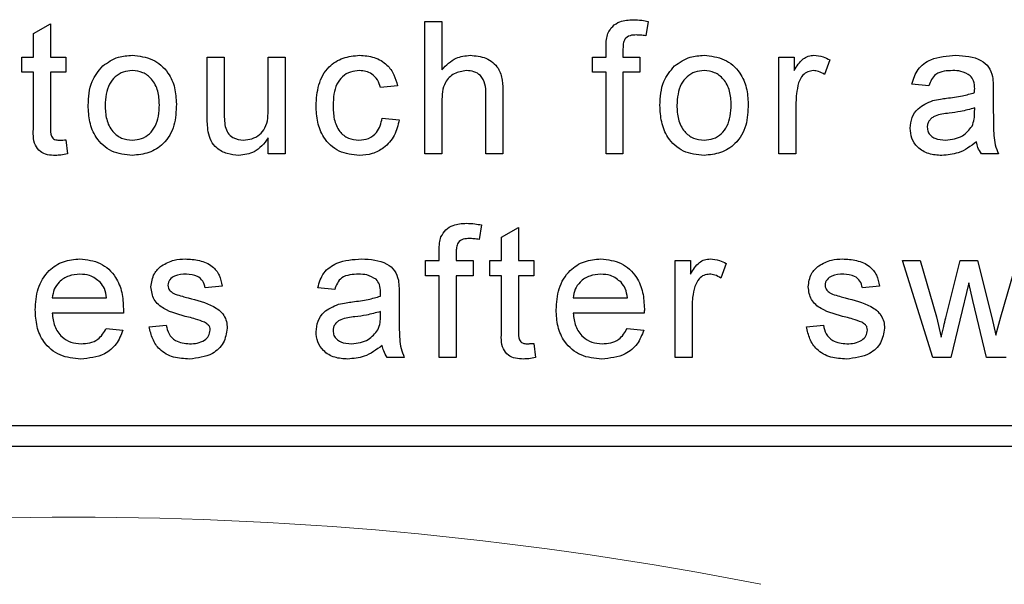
# Paper-space layout 'Blatt3' of a CAD drawing. Header units: millimetres. Extents: x 5 to 418, y 2 to 292.
# Tile 27 of 83: x 122.48 to 124.84, y 164.62 to 165.97. Entities that reach past the tile are written whole.
import ezdxf

# ---------------------------------------------------------------- set-up
doc = ezdxf.new("R2010")
doc.units = ezdxf.units.MM

psp = doc.layouts.new('Blatt3')

# ---------------------------------------------------------------- linework, layer by layer
at = {"color": 7, "linetype": 'Continuous', "lineweight": 25}
for p, q in [((122.517, 165.9395), (122.5576, 165.9626)), ((122.5576, 165.9626), (122.5576, 165.8832)), ((123.4541, 165.6518), (123.4541, 165.9685)), ((123.4541, 165.9685), (123.4947, 165.9685)), ((123.4947, 165.9685), (123.4947, 165.8528)), ((123.9888, 165.9685), (123.983, 165.934)), ((122.517, 165.8832), (122.517, 165.9395)), ((123.8876, 165.8832), (123.8876, 165.9068)), ((123.9282, 165.9028), (123.9282, 165.8832)), ((122.4886, 165.8467), (122.4886, 165.8832)), ((122.4886, 165.8832), (122.517, 165.8832)), ((122.5576, 165.8832), (122.5942, 165.8832)), ((122.5942, 165.8832), (122.5942, 165.8467)), ((122.9328, 165.7406), (122.9328, 165.8832)), ((122.9328, 165.8832), (122.9734, 165.8832)), ((122.9734, 165.8832), (122.9734, 165.7574)), ((123.0789, 165.7617), (123.0789, 165.8832)), ((123.0789, 165.8832), (123.1195, 165.8832)), ((123.1195, 165.8832), (123.1195, 165.6518)), ((123.8551, 165.8467), (123.8551, 165.8832)), ((123.8551, 165.8832), (123.8876, 165.8832)), ((123.9282, 165.8832), (123.9688, 165.8832)), ((123.9688, 165.8832), (123.9688, 165.8467)), ((124.3017, 165.8832), (124.3383, 165.8832)), ((124.3017, 165.6518), (124.3017, 165.8832)), ((124.3383, 165.8832), (124.3383, 165.8509)), ((124.4235, 165.8764), (124.4109, 165.8412)), ((122.517, 165.8467), (122.4886, 165.8467)), ((122.517, 165.7168), (122.517, 165.8467)), ((122.5576, 165.8467), (122.5576, 165.7154)), ((122.5942, 165.8467), (122.5576, 165.8467)), ((123.8876, 165.8467), (123.8551, 165.8467)), ((123.8876, 165.6518), (123.8876, 165.8467)), ((123.9282, 165.8467), (123.9282, 165.6518)), ((123.9688, 165.8467), (123.9282, 165.8467)), ((123.3883, 165.8142), (123.3477, 165.8101)), ((123.6002, 165.6518), (123.6002, 165.7956)), ((123.6408, 165.7977), (123.6408, 165.6518)), ((124.6606, 165.8142), (124.62, 165.8183)), ((124.8149, 165.8018), (124.8149, 165.7523)), ((123.4947, 165.7759), (123.4947, 165.6518)), ((124.3423, 165.7747), (124.3423, 165.6518)), ((124.7701, 165.7496), (124.7703, 165.7614)), ((123.3517, 165.7371), (123.3923, 165.733)), ((122.5942, 165.6853), (122.5982, 165.6512)), ((123.0789, 165.6518), (123.0789, 165.6896)), ((123.1195, 165.6518), (123.0789, 165.6518)), ((123.4947, 165.6518), (123.4541, 165.6518)), ((123.6408, 165.6518), (123.6002, 165.6518)), ((123.9282, 165.6518), (123.8876, 165.6518)), ((124.3423, 165.6518), (124.3017, 165.6518)), ((124.8271, 165.6518), (124.7865, 165.6518)), ((123.5893, 165.4814), (123.5835, 165.4468)), ((123.6376, 165.4524), (123.6782, 165.4755)), ((123.6782, 165.4755), (123.6782, 165.396)), ((123.6376, 165.396), (123.6376, 165.4524)), ((123.4881, 165.396), (123.4881, 165.4196)), ((123.4556, 165.396), (123.4881, 165.396)), ((123.4556, 165.3595), (123.4556, 165.396)), ((123.5287, 165.4156), (123.5287, 165.396)), ((123.5287, 165.396), (123.5693, 165.396)), ((123.5693, 165.396), (123.5693, 165.3595)), ((123.6091, 165.3595), (123.6091, 165.396)), ((123.6091, 165.396), (123.6376, 165.396)), ((123.6782, 165.396), (123.7147, 165.396)), ((123.7147, 165.396), (123.7147, 165.3595)), ((124.0533, 165.1646), (124.0533, 165.396)), ((124.0533, 165.396), (124.0898, 165.396)), ((124.0898, 165.396), (124.0898, 165.3637)), ((124.67, 165.1646), (124.5977, 165.396)), ((124.5977, 165.396), (124.64, 165.396)), ((124.64, 165.396), (124.6787, 165.2612)), ((124.701, 165.2591), (124.7353, 165.396)), ((124.7353, 165.396), (124.7773, 165.396)), ((124.7773, 165.396), (124.8114, 165.2599)), ((124.8331, 165.2615), (124.872, 165.396)), ((124.1751, 165.3892), (124.1624, 165.354)), ((123.4881, 165.3595), (123.4556, 165.3595)), ((123.4881, 165.1646), (123.4881, 165.3595)), ((123.5287, 165.3595), (123.5287, 165.1646)), ((123.5693, 165.3595), (123.5287, 165.3595)), ((123.6376, 165.3595), (123.6091, 165.3595)), ((123.6376, 165.2296), (123.6376, 165.3595)), ((123.7147, 165.3595), (123.6782, 165.3595)), ((123.6782, 165.3595), (123.6782, 165.2282)), ((122.9685, 165.3351), (122.9279, 165.3311)), ((123.2381, 165.327), (123.1975, 165.3311)), ((124.5421, 165.3351), (124.5015, 165.3311)), ((124.756, 165.3426), (124.7134, 165.1646)), ((124.7656, 165.3008), (124.756, 165.3426)), ((122.5617, 165.3067), (122.6916, 165.3067)), ((123.3923, 165.3146), (123.3923, 165.2651)), ((123.8089, 165.3067), (123.9388, 165.3067)), ((124.7986, 165.1646), (124.7656, 165.3008)), ((124.0939, 165.2876), (124.0939, 165.1646)), ((122.732, 165.2702), (122.5617, 165.2702)), ((123.3475, 165.2624), (123.3477, 165.2742)), ((123.9792, 165.2702), (123.8089, 165.2702)), ((124.6787, 165.2612), (124.6903, 165.2128)), ((124.8114, 165.2599), (124.821, 165.2176)), ((124.821, 165.2176), (124.8331, 165.2615)), ((122.6912, 165.2336), (122.7309, 165.2296)), ((122.7939, 165.2377), (122.8345, 165.2418)), ((123.9384, 165.2336), (123.9781, 165.2296)), ((124.3675, 165.2377), (124.4081, 165.2418)), ((123.7147, 165.1981), (123.7188, 165.1641)), ((123.4045, 165.1646), (123.3639, 165.1646)), ((123.5287, 165.1646), (123.4881, 165.1646)), ((124.0939, 165.1646), (124.0533, 165.1646)), ((124.7134, 165.1646), (124.67, 165.1646)), ((124.8458, 165.1646), (124.7986, 165.1646)), ((120.5797, 165.0018), (126.7797, 165.0018)), ((118.4464, 164.9518), (126.7797, 164.9518))]:
    psp.add_line(p, q, dxfattribs=at)
at = {"color": 7, "linetype": 'Continuous', "lineweight": 18}
psp.add_arc((122.6131, 156.2851), 8.4971, 78.83718, 101.16282, dxfattribs=at)
at = {"color": 7, "linetype": 'Continuous', "lineweight": 25}
for points, knots in [([(123.8919, 165.9399), (123.8954, 165.9458), (123.9023, 165.9578), (123.9242, 165.9709), (123.942, 165.9719), (123.9528, 165.9725)], [0, 0, 0, 0, 0.279458, 0.559661, 1, 1, 1, 1]), ([(123.9528, 165.9725), (123.9596, 165.9723), (123.9717, 165.9718), (123.9836, 165.9695), (123.9888, 165.9685)], [0, 0, 0, 0, 0.559945, 1, 1, 1, 1]), ([(123.8876, 165.9068), (123.8876, 165.913), (123.8877, 165.9243), (123.8906, 165.9351), (123.8919, 165.9399)], [0, 0, 0, 0, 0.56037, 1, 1, 1, 1]), ([(123.9603, 165.936), (123.9552, 165.9359), (123.9452, 165.9356), (123.932, 165.9277), (123.9286, 165.9146), (123.9283, 165.9068), (123.9282, 165.9028)], [0, 0, 0, 0, 0.281469, 0.5577195, 0.7785164, 1, 1, 1, 1]), ([(123.983, 165.934), (123.9788, 165.9346), (123.9713, 165.9357), (123.9637, 165.9359), (123.9603, 165.936)], [0, 0, 0, 0, 0.559924, 1, 1, 1, 1]), ([(122.6826, 165.8618), (122.6946, 165.8702), (122.7161, 165.8851), (122.742, 165.8866), (122.7535, 165.8873)], [0, 0, 0, 0, 0.559033, 1, 1, 1, 1]), ([(122.7535, 165.8873), (122.7701, 165.8855), (122.8033, 165.8818), (122.8395, 165.8493), (122.8568, 165.8098), (122.8582, 165.7838), (122.8589, 165.7707)], [0, 0, 0, 0, 0.279556, 0.5586, 0.778991, 1, 1, 1, 1]), ([(123.1934, 165.7666), (123.1944, 165.7834), (123.1965, 165.817), (123.2194, 165.8602), (123.2577, 165.8834), (123.2841, 165.886), (123.2973, 165.8873)], [0, 0, 0, 0, 0.280838, 0.55968, 0.779579, 1, 1, 1, 1]), ([(123.2973, 165.8873), (123.3093, 165.8865), (123.3333, 165.8848), (123.3629, 165.867), (123.3813, 165.8416), (123.386, 165.8234), (123.3883, 165.8142)], [0, 0, 0, 0, 0.280267, 0.559439, 0.779535, 1, 1, 1, 1]), ([(123.4947, 165.8528), (123.5052, 165.8638), (123.524, 165.8833), (123.5507, 165.8861), (123.5625, 165.8873)], [0, 0, 0, 0, 0.559341, 1, 1, 1, 1]), ([(123.5625, 165.8873), (123.5754, 165.8862), (123.6009, 165.884), (123.631, 165.8602), (123.6401, 165.8277), (123.6406, 165.8077), (123.6408, 165.7977)], [0, 0, 0, 0, 0.2803178, 0.5583395, 0.7785536, 1, 1, 1, 1]), ([(124.0516, 165.8618), (124.0636, 165.8702), (124.0851, 165.8851), (124.111, 165.8866), (124.1224, 165.8873)], [0, 0, 0, 0, 0.559033, 1, 1, 1, 1]), ([(124.1224, 165.8873), (124.1391, 165.8855), (124.1723, 165.8818), (124.2085, 165.8493), (124.2258, 165.8098), (124.2272, 165.7838), (124.2279, 165.7707)], [0, 0, 0, 0, 0.279556, 0.5586, 0.778991, 1, 1, 1, 1]), ([(124.3383, 165.8509), (124.3444, 165.8612), (124.3528, 165.8756), (124.3717, 165.886), (124.3809, 165.8869), (124.3855, 165.8873)], [0, 0, 0, 0, 0.559599, 0.779772, 1, 1, 1, 1]), ([(124.3855, 165.8873), (124.393, 165.8866), (124.4064, 165.8853), (124.4183, 165.8791), (124.4235, 165.8764)], [0, 0, 0, 0, 0.559546, 1, 1, 1, 1]), ([(124.62, 165.8183), (124.6238, 165.8309), (124.6312, 165.856), (124.6712, 165.884), (124.7045, 165.886), (124.7249, 165.8873)], [0, 0, 0, 0, 0.28043, 0.559303, 1, 1, 1, 1]), ([(124.7249, 165.8873), (124.7461, 165.8861), (124.7755, 165.8846), (124.8059, 165.8603), (124.8106, 165.8445), (124.8129, 165.8365)], [0, 0, 0, 0, 0.559253, 0.779195, 1, 1, 1, 1]), ([(122.6478, 165.7675), (122.6487, 165.7874), (122.6503, 165.8228), (122.6727, 165.8499), (122.6826, 165.8618)], [0, 0, 0, 0, 0.560963, 1, 1, 1, 1]), ([(122.7535, 165.8507), (122.746, 165.8501), (122.7311, 165.8488), (122.7117, 165.8368), (122.6912, 165.811), (122.6895, 165.7855), (122.6884, 165.7676)], [0, 0, 0, 0, 0.187137, 0.374025, 0.561097, 1, 1, 1, 1]), ([(122.8183, 165.7688), (122.8178, 165.7799), (122.8168, 165.8019), (122.8025, 165.8299), (122.7794, 165.8479), (122.7621, 165.8498), (122.7535, 165.8507)], [0, 0, 0, 0, 0.281064, 0.560316, 0.780174, 1, 1, 1, 1]), ([(123.2975, 165.8507), (123.2901, 165.8501), (123.2753, 165.8489), (123.2559, 165.8371), (123.2361, 165.8109), (123.2349, 165.7855), (123.234, 165.7677)], [0, 0, 0, 0, 0.187089, 0.37388, 0.56073, 1, 1, 1, 1]), ([(123.3477, 165.8101), (123.3457, 165.8164), (123.3416, 165.829), (123.3285, 165.8424), (123.313, 165.8498), (123.3027, 165.8504), (123.2975, 165.8507)], [0, 0, 0, 0, 0.280213, 0.559476, 0.779649, 1, 1, 1, 1]), ([(123.5534, 165.8507), (123.5433, 165.8493), (123.5232, 165.8464), (123.4958, 165.8189), (123.4951, 165.7923), (123.4947, 165.7759)], [0, 0, 0, 0, 0.280205, 0.55932, 1, 1, 1, 1]), ([(123.6002, 165.7956), (123.5999, 165.8033), (123.5993, 165.8187), (123.5895, 165.839), (123.5716, 165.8495), (123.5595, 165.8503), (123.5534, 165.8507)], [0, 0, 0, 0, 0.281222, 0.559777, 0.779378, 1, 1, 1, 1]), ([(124.0167, 165.7675), (124.0177, 165.7874), (124.0193, 165.8228), (124.0417, 165.8499), (124.0516, 165.8618)], [0, 0, 0, 0, 0.560963, 1, 1, 1, 1]), ([(124.1224, 165.8507), (124.115, 165.8501), (124.1001, 165.8488), (124.0807, 165.8368), (124.0602, 165.811), (124.0585, 165.7855), (124.0573, 165.7676)], [0, 0, 0, 0, 0.187137, 0.374025, 0.561097, 1, 1, 1, 1]), ([(124.1873, 165.7688), (124.1868, 165.7799), (124.1858, 165.8019), (124.1715, 165.8299), (124.1484, 165.8479), (124.1311, 165.8498), (124.1224, 165.8507)], [0, 0, 0, 0, 0.281064, 0.560316, 0.780174, 1, 1, 1, 1]), ([(124.384, 165.8507), (124.3793, 165.8502), (124.3701, 165.849), (124.3562, 165.8389), (124.3515, 165.8278), (124.3486, 165.8211)], [0, 0, 0, 0, 0.280305, 0.560911, 1, 1, 1, 1]), ([(124.4109, 165.8412), (124.4062, 165.8442), (124.398, 165.8494), (124.3882, 165.8503), (124.384, 165.8507)], [0, 0, 0, 0, 0.560116, 1, 1, 1, 1]), ([(124.7176, 165.8507), (124.7107, 165.8505), (124.6969, 165.8501), (124.6777, 165.844), (124.666, 165.8297), (124.6624, 165.8194), (124.6606, 165.8142)], [0, 0, 0, 0, 0.280855, 0.559751, 0.7795, 1, 1, 1, 1]), ([(124.7598, 165.8385), (124.7525, 165.8427), (124.7393, 165.8503), (124.7243, 165.8506), (124.7176, 165.8507)], [0, 0, 0, 0, 0.557871, 1, 1, 1, 1]), ([(124.3486, 165.8211), (124.3466, 165.8126), (124.3429, 165.7973), (124.3425, 165.7816), (124.3423, 165.7747)], [0, 0, 0, 0, 0.559888, 1, 1, 1, 1]), ([(124.7703, 165.8074), (124.7701, 165.8139), (124.7699, 165.8255), (124.7629, 165.8345), (124.7598, 165.8385)], [0, 0, 0, 0, 0.561903, 1, 1, 1, 1]), ([(124.8129, 165.8365), (124.8136, 165.8301), (124.8149, 165.8185), (124.8149, 165.8069), (124.8149, 165.8018)], [0, 0, 0, 0, 0.5598174, 1, 1, 1, 1]), ([(124.7031, 165.7846), (124.7158, 165.7862), (124.7384, 165.7891), (124.7604, 165.7953), (124.7701, 165.798)], [0, 0, 0, 0, 0.560185, 1, 1, 1, 1]), ([(124.7701, 165.798), (124.7701, 165.7997), (124.7702, 165.8029), (124.7702, 165.806), (124.7703, 165.8074)], [0, 0, 0, 0, 0.560023, 1, 1, 1, 1]), ([(124.616, 165.7131), (124.6169, 165.7217), (124.6186, 165.7388), (124.6364, 165.7653), (124.6571, 165.7737), (124.6698, 165.7788)], [0, 0, 0, 0, 0.280458, 0.560983, 1, 1, 1, 1]), ([(124.6698, 165.7788), (124.676, 165.7802), (124.687, 165.7826), (124.6982, 165.784), (124.7031, 165.7846)], [0, 0, 0, 0, 0.5599184, 1, 1, 1, 1]), ([(122.7535, 165.6477), (122.7365, 165.6495), (122.7025, 165.6531), (122.6657, 165.6867), (122.6497, 165.7277), (122.6484, 165.7542), (122.6478, 165.7675)], [0, 0, 0, 0, 0.279616, 0.558371, 0.778858, 1, 1, 1, 1]), ([(122.6884, 165.7676), (122.6889, 165.7565), (122.6898, 165.7342), (122.7035, 165.7053), (122.7271, 165.6871), (122.7447, 165.6852), (122.7535, 165.6843)], [0, 0, 0, 0, 0.2811293, 0.560384, 0.7801589, 1, 1, 1, 1]), ([(122.8589, 165.7707), (122.8583, 165.7535), (122.8572, 165.7191), (122.8324, 165.6758), (122.7939, 165.6518), (122.7669, 165.6491), (122.7535, 165.6477)], [0, 0, 0, 0, 0.281033, 0.559513, 0.779602, 1, 1, 1, 1]), ([(122.7535, 165.6843), (122.761, 165.685), (122.776, 165.6863), (122.7953, 165.6989), (122.8157, 165.725), (122.8172, 165.7508), (122.8183, 165.7688)], [0, 0, 0, 0, 0.1870444, 0.3739447, 0.5609834, 1, 1, 1, 1]), ([(122.9734, 165.7574), (122.9733, 165.7498), (122.9733, 165.7362), (122.975, 165.7227), (122.9757, 165.7168)], [0, 0, 0, 0, 0.560241, 1, 1, 1, 1]), ([(123.0195, 165.6843), (123.0264, 165.685), (123.0403, 165.6864), (123.0589, 165.6966), (123.0784, 165.7207), (123.0787, 165.7448), (123.0789, 165.7617)], [0, 0, 0, 0, 0.187111, 0.374253, 0.560834, 1, 1, 1, 1]), ([(123.2973, 165.6477), (123.2805, 165.6495), (123.2469, 165.653), (123.2109, 165.6868), (123.1953, 165.7273), (123.194, 165.7535), (123.1934, 165.7666)], [0, 0, 0, 0, 0.279595, 0.558341, 0.778834, 1, 1, 1, 1]), ([(123.234, 165.7677), (123.2344, 165.7567), (123.2352, 165.7348), (123.2467, 165.7054), (123.2699, 165.687), (123.2872, 165.6852), (123.2959, 165.6843)], [0, 0, 0, 0, 0.281276, 0.560536, 0.78011, 1, 1, 1, 1]), ([(124.1224, 165.6477), (124.1054, 165.6495), (124.0715, 165.6531), (124.0347, 165.6867), (124.0187, 165.7277), (124.0174, 165.7542), (124.0167, 165.7675)], [0, 0, 0, 0, 0.279616, 0.558371, 0.778858, 1, 1, 1, 1]), ([(124.0573, 165.7676), (124.0578, 165.7565), (124.0588, 165.7342), (124.0725, 165.7053), (124.0961, 165.6871), (124.1137, 165.6852), (124.1224, 165.6843)], [0, 0, 0, 0, 0.281129, 0.560384, 0.780159, 1, 1, 1, 1]), ([(124.2279, 165.7707), (124.2273, 165.7535), (124.2262, 165.7191), (124.2014, 165.6758), (124.1628, 165.6518), (124.1359, 165.6491), (124.1224, 165.6477)], [0, 0, 0, 0, 0.281033, 0.559513, 0.779602, 1, 1, 1, 1]), ([(124.1224, 165.6843), (124.1299, 165.685), (124.145, 165.6863), (124.1643, 165.6989), (124.1847, 165.725), (124.1862, 165.7508), (124.1873, 165.7688)], [0, 0, 0, 0, 0.1870444, 0.3739447, 0.5609834, 1, 1, 1, 1]), ([(124.7092, 165.7488), (124.6976, 165.7476), (124.6831, 165.7461), (124.6678, 165.7379), (124.6616, 165.7318), (124.6574, 165.724), (124.6568, 165.7183), (124.6566, 165.7154)], [0, 0, 0, 0, 0.50028, 0.625326, 0.750269, 0.875147, 1, 1, 1, 1]), ([(124.7703, 165.7614), (124.759, 165.7583), (124.7389, 165.7526), (124.7183, 165.75), (124.7092, 165.7488)], [0, 0, 0, 0, 0.55976, 1, 1, 1, 1]), ([(124.764, 165.7175), (124.7661, 165.7233), (124.7699, 165.7337), (124.77, 165.7448), (124.7701, 165.7496)], [0, 0, 0, 0, 0.558995, 1, 1, 1, 1]), ([(124.8149, 165.7523), (124.815, 165.7407), (124.815, 165.7216), (124.8159, 165.6951), (124.8185, 165.6726), (124.8242, 165.6587), (124.8271, 165.6518)], [0, 0, 0, 0, 0.340206, 0.560339, 0.780175, 1, 1, 1, 1]), ([(122.9351, 165.7041), (122.9342, 165.7109), (122.9328, 165.723), (122.9328, 165.7352), (122.9328, 165.7406)], [0, 0, 0, 0, 0.5598387, 1, 1, 1, 1]), ([(123.2959, 165.6843), (123.3039, 165.685), (123.3197, 165.6865), (123.3439, 165.7044), (123.3488, 165.7247), (123.3517, 165.7371)], [0, 0, 0, 0, 0.280899, 0.560906, 1, 1, 1, 1]), ([(123.3923, 165.733), (123.3894, 165.7201), (123.3834, 165.6945), (123.3586, 165.666), (123.3283, 165.65), (123.3076, 165.6485), (123.2973, 165.6477)], [0, 0, 0, 0, 0.280202, 0.55951, 0.779586, 1, 1, 1, 1]), ([(122.5696, 165.6477), (122.5632, 165.648), (122.5505, 165.6484), (122.5322, 165.6558), (122.5147, 165.679), (122.5161, 165.7012), (122.517, 165.7168)], [0, 0, 0, 0, 0.187433, 0.373821, 0.559462, 1, 1, 1, 1]), ([(122.5576, 165.7154), (122.5571, 165.7077), (122.5565, 165.6982), (122.5628, 165.689), (122.5689, 165.6847), (122.5745, 165.6844), (122.5783, 165.6843)], [0, 0, 0, 0, 0.499596, 0.625239, 0.750354, 1, 1, 1, 1]), ([(123.0086, 165.6477), (122.9991, 165.6486), (122.9802, 165.6503), (122.9561, 165.6628), (122.9406, 165.6824), (122.9369, 165.6969), (122.9351, 165.7041)], [0, 0, 0, 0, 0.280286, 0.560186, 0.779607, 1, 1, 1, 1]), ([(122.9757, 165.7168), (122.9775, 165.7115), (122.9811, 165.701), (122.9964, 165.687), (123.0107, 165.6853), (123.0195, 165.6843)], [0, 0, 0, 0, 0.280864, 0.561194, 1, 1, 1, 1]), ([(124.6917, 165.6477), (124.6811, 165.6484), (124.66, 165.6496), (124.6337, 165.6649), (124.6181, 165.6882), (124.6167, 165.7048), (124.616, 165.7131)], [0, 0, 0, 0, 0.280815, 0.55969, 0.779696, 1, 1, 1, 1]), ([(124.6566, 165.7154), (124.657, 165.7116), (124.6579, 165.704), (124.665, 165.6947), (124.679, 165.6856), (124.6919, 165.6848), (124.701, 165.6843)], [0, 0, 0, 0, 0.186565, 0.373467, 0.560613, 1, 1, 1, 1]), ([(124.701, 165.6843), (124.7153, 165.6861), (124.7408, 165.6892), (124.7569, 165.7089), (124.764, 165.7175)], [0, 0, 0, 0, 0.559758, 1, 1, 1, 1]), ([(122.5783, 165.6843), (122.5812, 165.6844), (122.5866, 165.6845), (122.5919, 165.6851), (122.5942, 165.6853)], [0, 0, 0, 0, 0.5599652, 1, 1, 1, 1]), ([(123.0789, 165.6896), (123.0688, 165.6764), (123.0506, 165.6528), (123.0214, 165.6493), (123.0086, 165.6477)], [0, 0, 0, 0, 0.559466, 1, 1, 1, 1]), ([(124.7743, 165.6802), (124.7605, 165.6699), (124.7357, 165.6515), (124.7052, 165.6489), (124.6917, 165.6477)], [0, 0, 0, 0, 0.559971, 1, 1, 1, 1]), ([(124.7865, 165.6518), (124.7833, 165.6567), (124.7775, 165.6655), (124.7753, 165.6757), (124.7743, 165.6802)], [0, 0, 0, 0, 0.5596973, 1, 1, 1, 1]), ([(122.5982, 165.6512), (122.5929, 165.6502), (122.5835, 165.6483), (122.5739, 165.6479), (122.5696, 165.6477)], [0, 0, 0, 0, 0.560078, 1, 1, 1, 1]), ([(123.4924, 165.4527), (123.4959, 165.4587), (123.5028, 165.4707), (123.5247, 165.4838), (123.5425, 165.4847), (123.5533, 165.4854)], [0, 0, 0, 0, 0.279458, 0.559661, 1, 1, 1, 1]), ([(123.5533, 165.4854), (123.5601, 165.4851), (123.5722, 165.4846), (123.5841, 165.4823), (123.5893, 165.4814)], [0, 0, 0, 0, 0.559945, 1, 1, 1, 1]), ([(123.4881, 165.4196), (123.4882, 165.4259), (123.4882, 165.4371), (123.4911, 165.4479), (123.4924, 165.4527)], [0, 0, 0, 0, 0.56037, 1, 1, 1, 1]), ([(123.5608, 165.4488), (123.5558, 165.4487), (123.5457, 165.4484), (123.5325, 165.4405), (123.5291, 165.4275), (123.5289, 165.4196), (123.5287, 165.4156)], [0, 0, 0, 0, 0.281469, 0.557719, 0.778516, 1, 1, 1, 1]), ([(123.5835, 165.4468), (123.5793, 165.4474), (123.5718, 165.4486), (123.5642, 165.4487), (123.5608, 165.4488)], [0, 0, 0, 0, 0.559924, 1, 1, 1, 1]), ([(122.5211, 165.2784), (122.5221, 165.2955), (122.5241, 165.3298), (122.5497, 165.372), (122.5877, 165.3967), (122.6146, 165.399), (122.6281, 165.4001)], [0, 0, 0, 0, 0.280748, 0.559775, 0.779666, 1, 1, 1, 1]), ([(122.6281, 165.4001), (122.6449, 165.3982), (122.6784, 165.3943), (122.7142, 165.3604), (122.7302, 165.32), (122.7315, 165.2937), (122.7322, 165.2806)], [0, 0, 0, 0, 0.279366, 0.558398, 0.778885, 1, 1, 1, 1]), ([(122.8234, 165.3839), (122.8334, 165.3892), (122.8512, 165.3987), (122.8712, 165.3997), (122.8801, 165.4001)], [0, 0, 0, 0, 0.558938, 1, 1, 1, 1]), ([(122.8801, 165.4001), (122.8914, 165.3994), (122.9141, 165.398), (122.9446, 165.3857), (122.9632, 165.3616), (122.9667, 165.344), (122.9685, 165.3351)], [0, 0, 0, 0, 0.280737, 0.560427, 0.77945, 1, 1, 1, 1]), ([(123.1975, 165.3311), (123.2012, 165.3437), (123.2086, 165.3688), (123.2487, 165.3968), (123.282, 165.3989), (123.3023, 165.4001)], [0, 0, 0, 0, 0.2804297, 0.5593032, 1, 1, 1, 1]), ([(123.3023, 165.4001), (123.3235, 165.399), (123.353, 165.3974), (123.3833, 165.3731), (123.388, 165.3573), (123.3904, 165.3493)], [0, 0, 0, 0, 0.559253, 0.779195, 1, 1, 1, 1]), ([(123.7683, 165.2784), (123.7693, 165.2955), (123.7713, 165.3298), (123.7969, 165.372), (123.8348, 165.3967), (123.8618, 165.399), (123.8752, 165.4001)], [0, 0, 0, 0, 0.280748, 0.559775, 0.779666, 1, 1, 1, 1]), ([(123.8752, 165.4001), (123.892, 165.3982), (123.9256, 165.3943), (123.9614, 165.3604), (123.9774, 165.32), (123.9787, 165.2937), (123.9794, 165.2806)], [0, 0, 0, 0, 0.279366, 0.558398, 0.778885, 1, 1, 1, 1]), ([(124.0898, 165.3637), (124.0959, 165.3741), (124.1044, 165.3884), (124.1232, 165.3989), (124.1325, 165.3997), (124.1371, 165.4001)], [0, 0, 0, 0, 0.5595991, 0.7797717, 1, 1, 1, 1]), ([(124.1371, 165.4001), (124.1446, 165.3994), (124.1579, 165.3981), (124.1698, 165.392), (124.1751, 165.3892)], [0, 0, 0, 0, 0.559546, 1, 1, 1, 1]), ([(124.397, 165.3839), (124.407, 165.3892), (124.4247, 165.3987), (124.4448, 165.3997), (124.4537, 165.4001)], [0, 0, 0, 0, 0.558938, 1, 1, 1, 1]), ([(124.4537, 165.4001), (124.465, 165.3994), (124.4877, 165.398), (124.5181, 165.3857), (124.5368, 165.3616), (124.5403, 165.344), (124.5421, 165.3351)], [0, 0, 0, 0, 0.280737, 0.560427, 0.77945, 1, 1, 1, 1]), ([(122.798, 165.333), (122.7995, 165.3442), (122.8022, 165.3642), (122.8169, 165.3779), (122.8234, 165.3839)], [0, 0, 0, 0, 0.558927, 1, 1, 1, 1]), ([(124.3716, 165.333), (124.3731, 165.3442), (124.3758, 165.3642), (124.3905, 165.3779), (124.397, 165.3839)], [0, 0, 0, 0, 0.558927, 1, 1, 1, 1]), ([(122.6279, 165.3636), (122.6188, 165.3628), (122.6007, 165.3613), (122.5789, 165.3472), (122.565, 165.3279), (122.5628, 165.3138), (122.5617, 165.3067)], [0, 0, 0, 0, 0.28019, 0.559728, 0.779642, 1, 1, 1, 1]), ([(122.6767, 165.3441), (122.6686, 165.3505), (122.6542, 165.362), (122.6359, 165.3631), (122.6279, 165.3636)], [0, 0, 0, 0, 0.558512, 1, 1, 1, 1]), ([(122.8831, 165.3636), (122.8732, 165.3633), (122.8585, 165.363), (122.8445, 165.3527), (122.8393, 165.3444), (122.8388, 165.3395), (122.8386, 165.3371)], [0, 0, 0, 0, 0.49977, 0.749095, 0.874592, 1, 1, 1, 1]), ([(122.9279, 165.3311), (122.9265, 165.3367), (122.9235, 165.3478), (122.907, 165.3619), (122.8921, 165.3629), (122.8831, 165.3636)], [0, 0, 0, 0, 0.2803044, 0.560237, 1, 1, 1, 1]), ([(123.295, 165.3636), (123.2881, 165.3633), (123.2743, 165.3629), (123.2551, 165.3568), (123.2434, 165.3425), (123.2399, 165.3322), (123.2381, 165.327)], [0, 0, 0, 0, 0.280855, 0.559751, 0.7795, 1, 1, 1, 1]), ([(123.3372, 165.3513), (123.3299, 165.3555), (123.3168, 165.3631), (123.3017, 165.3634), (123.295, 165.3636)], [0, 0, 0, 0, 0.557871, 1, 1, 1, 1]), ([(123.3477, 165.3202), (123.3475, 165.3267), (123.3473, 165.3383), (123.3403, 165.3473), (123.3372, 165.3513)], [0, 0, 0, 0, 0.561903, 1, 1, 1, 1]), ([(123.3904, 165.3493), (123.3911, 165.3429), (123.3923, 165.3314), (123.3923, 165.3198), (123.3923, 165.3146)], [0, 0, 0, 0, 0.559817, 1, 1, 1, 1]), ([(123.875, 165.3636), (123.866, 165.3628), (123.8479, 165.3613), (123.8261, 165.3472), (123.8122, 165.3279), (123.81, 165.3138), (123.8089, 165.3067)], [0, 0, 0, 0, 0.28019, 0.559728, 0.779642, 1, 1, 1, 1]), ([(123.9239, 165.3441), (123.9158, 165.3505), (123.9014, 165.362), (123.8831, 165.3631), (123.875, 165.3636)], [0, 0, 0, 0, 0.558512, 1, 1, 1, 1]), ([(124.1355, 165.3636), (124.1309, 165.363), (124.1216, 165.3619), (124.1077, 165.3517), (124.103, 165.3407), (124.1002, 165.3339)], [0, 0, 0, 0, 0.280305, 0.560911, 1, 1, 1, 1]), ([(124.1624, 165.354), (124.1578, 165.357), (124.1495, 165.3623), (124.1398, 165.3632), (124.1355, 165.3636)], [0, 0, 0, 0, 0.560116, 1, 1, 1, 1]), ([(124.4566, 165.3636), (124.4468, 165.3633), (124.432, 165.363), (124.4181, 165.3527), (124.4128, 165.3444), (124.4124, 165.3395), (124.4122, 165.3371)], [0, 0, 0, 0, 0.49977, 0.749095, 0.874592, 1, 1, 1, 1]), ([(124.5015, 165.3311), (124.5, 165.3367), (124.4971, 165.3478), (124.4806, 165.3619), (124.4657, 165.3629), (124.4566, 165.3636)], [0, 0, 0, 0, 0.2803044, 0.560237, 1, 1, 1, 1]), ([(122.6916, 165.3067), (122.6906, 165.3144), (122.6887, 165.3282), (122.6804, 165.3393), (122.6767, 165.3441)], [0, 0, 0, 0, 0.560674, 1, 1, 1, 1]), ([(122.8881, 165.2606), (122.8675, 165.2658), (122.8417, 165.2724), (122.8155, 165.2901), (122.8018, 165.3066), (122.7995, 165.3224), (122.798, 165.333)], [0, 0, 0, 0, 0.501321, 0.626592, 0.751817, 1, 1, 1, 1]), ([(122.8386, 165.3371), (122.8388, 165.3346), (122.8393, 165.3302), (122.8417, 165.3266), (122.8428, 165.325)], [0, 0, 0, 0, 0.559236, 1, 1, 1, 1]), ([(122.8428, 165.325), (122.845, 165.3228), (122.8489, 165.3189), (122.854, 165.3167), (122.8562, 165.3157)], [0, 0, 0, 0, 0.559084, 1, 1, 1, 1]), ([(123.9388, 165.3067), (123.9377, 165.3144), (123.9359, 165.3282), (123.9275, 165.3393), (123.9239, 165.3441)], [0, 0, 0, 0, 0.560674, 1, 1, 1, 1]), ([(124.1002, 165.3339), (124.0981, 165.3254), (124.0944, 165.3101), (124.094, 165.2945), (124.0939, 165.2876)], [0, 0, 0, 0, 0.559888, 1, 1, 1, 1]), ([(124.4617, 165.2606), (124.4411, 165.2658), (124.4153, 165.2724), (124.3891, 165.2901), (124.3754, 165.3066), (124.3731, 165.3224), (124.3716, 165.333)], [0, 0, 0, 0, 0.501321, 0.626592, 0.751817, 1, 1, 1, 1]), ([(124.4122, 165.3371), (124.4124, 165.3346), (124.4128, 165.3302), (124.4153, 165.3266), (124.4164, 165.325)], [0, 0, 0, 0, 0.559236, 1, 1, 1, 1]), ([(124.4164, 165.325), (124.4186, 165.3228), (124.4225, 165.3189), (124.4276, 165.3167), (124.4298, 165.3157)], [0, 0, 0, 0, 0.5590842, 1, 1, 1, 1]), ([(122.8562, 165.3157), (122.8619, 165.314), (122.8721, 165.3109), (122.8824, 165.3081), (122.8869, 165.3068)], [0, 0, 0, 0, 0.559965, 1, 1, 1, 1]), ([(122.8869, 165.3068), (122.908, 165.3014), (122.9343, 165.2947), (122.9621, 165.2777), (122.9731, 165.2655), (122.9797, 165.2504), (122.9804, 165.2396), (122.9807, 165.2342)], [0, 0, 0, 0, 0.500446, 0.625396, 0.750274, 0.875069, 1, 1, 1, 1]), ([(123.2806, 165.2975), (123.2933, 165.2991), (123.3159, 165.3019), (123.3378, 165.3081), (123.3475, 165.3108)], [0, 0, 0, 0, 0.560185, 1, 1, 1, 1]), ([(123.3475, 165.3108), (123.3475, 165.3125), (123.3476, 165.3157), (123.3477, 165.3188), (123.3477, 165.3202)], [0, 0, 0, 0, 0.5600235, 1, 1, 1, 1]), ([(124.4298, 165.3157), (124.4355, 165.314), (124.4457, 165.3109), (124.456, 165.3081), (124.4605, 165.3068)], [0, 0, 0, 0, 0.559965, 1, 1, 1, 1]), ([(124.4605, 165.3068), (124.4816, 165.3014), (124.5079, 165.2947), (124.5357, 165.2777), (124.5466, 165.2655), (124.5533, 165.2504), (124.554, 165.2396), (124.5543, 165.2342)], [0, 0, 0, 0, 0.500446, 0.625396, 0.750274, 0.875069, 1, 1, 1, 1]), ([(122.6302, 165.1606), (122.6131, 165.1621), (122.5789, 165.1652), (122.5407, 165.1975), (122.5232, 165.2383), (122.5218, 165.265), (122.5211, 165.2784)], [0, 0, 0, 0, 0.279952, 0.558661, 0.778994, 1, 1, 1, 1]), ([(122.7322, 165.2806), (122.7322, 165.2786), (122.7321, 165.2752), (122.7321, 165.2717), (122.732, 165.2702)], [0, 0, 0, 0, 0.559999, 1, 1, 1, 1]), ([(123.1934, 165.226), (123.1943, 165.2345), (123.1961, 165.2516), (123.2139, 165.2781), (123.2346, 165.2865), (123.2472, 165.2916)], [0, 0, 0, 0, 0.280458, 0.560983, 1, 1, 1, 1]), ([(123.2472, 165.2916), (123.2534, 165.293), (123.2644, 165.2954), (123.2756, 165.2968), (123.2806, 165.2975)], [0, 0, 0, 0, 0.5599184, 1, 1, 1, 1]), ([(123.8774, 165.1606), (123.8603, 165.1621), (123.8261, 165.1652), (123.7879, 165.1975), (123.7704, 165.2383), (123.769, 165.265), (123.7683, 165.2784)], [0, 0, 0, 0, 0.279952, 0.558661, 0.778994, 1, 1, 1, 1]), ([(123.9794, 165.2806), (123.9794, 165.2786), (123.9793, 165.2752), (123.9792, 165.2717), (123.9792, 165.2702)], [0, 0, 0, 0, 0.559999, 1, 1, 1, 1]), ([(122.5617, 165.2702), (122.563, 165.2597), (122.5655, 165.2388), (122.5824, 165.2137), (122.606, 165.1992), (122.6226, 165.1978), (122.6308, 165.1971)], [0, 0, 0, 0, 0.280633, 0.559687, 0.779661, 1, 1, 1, 1]), ([(122.9262, 165.2487), (122.9192, 165.2513), (122.9067, 165.2559), (122.8938, 165.2592), (122.8881, 165.2606)], [0, 0, 0, 0, 0.559788, 1, 1, 1, 1]), ([(123.2866, 165.2616), (123.275, 165.2604), (123.2606, 165.2589), (123.2452, 165.2507), (123.239, 165.2446), (123.2348, 165.2369), (123.2343, 165.2311), (123.234, 165.2283)], [0, 0, 0, 0, 0.50028, 0.625326, 0.750269, 0.875147, 1, 1, 1, 1]), ([(123.3477, 165.2742), (123.3364, 165.2711), (123.3164, 165.2655), (123.2957, 165.2628), (123.2866, 165.2616)], [0, 0, 0, 0, 0.55976, 1, 1, 1, 1]), ([(123.3415, 165.2303), (123.3436, 165.2362), (123.3473, 165.2466), (123.3474, 165.2576), (123.3475, 165.2624)], [0, 0, 0, 0, 0.558995, 1, 1, 1, 1]), ([(123.3923, 165.2651), (123.3924, 165.2535), (123.3925, 165.2345), (123.3933, 165.208), (123.3959, 165.1855), (123.4017, 165.1716), (123.4045, 165.1646)], [0, 0, 0, 0, 0.340206, 0.560339, 0.780175, 1, 1, 1, 1]), ([(123.8089, 165.2702), (123.8101, 165.2597), (123.8126, 165.2388), (123.8296, 165.2137), (123.8532, 165.1992), (123.8698, 165.1978), (123.878, 165.1971)], [0, 0, 0, 0, 0.280633, 0.559687, 0.779661, 1, 1, 1, 1]), ([(124.4998, 165.2487), (124.4928, 165.2513), (124.4803, 165.2559), (124.4673, 165.2592), (124.4617, 165.2606)], [0, 0, 0, 0, 0.559788, 1, 1, 1, 1]), ([(124.6903, 165.2128), (124.6923, 165.2214), (124.6959, 165.2369), (124.6995, 165.2523), (124.701, 165.2591)], [0, 0, 0, 0, 0.559994, 1, 1, 1, 1]), ([(122.7309, 165.2296), (122.7264, 165.2181), (122.7173, 165.195), (122.6818, 165.1655), (122.6498, 165.1624), (122.6302, 165.1606)], [0, 0, 0, 0, 0.2806132, 0.5608329, 1, 1, 1, 1]), ([(122.6308, 165.1971), (122.6378, 165.1975), (122.6518, 165.1983), (122.6758, 165.2083), (122.6853, 165.2241), (122.6912, 165.2336)], [0, 0, 0, 0, 0.281282, 0.561906, 1, 1, 1, 1]), ([(122.89, 165.1606), (122.8772, 165.1612), (122.8516, 165.1624), (122.8189, 165.18), (122.8005, 165.2082), (122.7961, 165.2279), (122.7939, 165.2377)], [0, 0, 0, 0, 0.280739, 0.559297, 0.779311, 1, 1, 1, 1]), ([(122.8345, 165.2418), (122.8362, 165.2345), (122.8394, 165.2199), (122.8591, 165.1997), (122.8786, 165.1981), (122.8905, 165.1971)], [0, 0, 0, 0, 0.281314, 0.561069, 1, 1, 1, 1]), ([(122.9807, 165.2342), (122.9787, 165.222), (122.9748, 165.1977), (122.9408, 165.1661), (122.9093, 165.1627), (122.89, 165.1606)], [0, 0, 0, 0, 0.279926, 0.560038, 1, 1, 1, 1]), ([(122.8905, 165.1971), (122.8967, 165.1973), (122.9091, 165.1978), (122.9255, 165.2039), (122.9376, 165.2154), (122.9392, 165.2252), (122.9401, 165.23)], [0, 0, 0, 0, 0.2811877, 0.5609523, 0.7810946, 1, 1, 1, 1]), ([(122.9401, 165.23), (122.9398, 165.2323), (122.9393, 165.2369), (122.9345, 165.2439), (122.9293, 165.2469), (122.9262, 165.2487)], [0, 0, 0, 0, 0.279757, 0.559839, 1, 1, 1, 1]), ([(123.2784, 165.1971), (123.2927, 165.1989), (123.3182, 165.202), (123.3344, 165.2217), (123.3415, 165.2303)], [0, 0, 0, 0, 0.559758, 1, 1, 1, 1]), ([(123.6901, 165.1606), (123.6838, 165.1608), (123.671, 165.1613), (123.6527, 165.1686), (123.6352, 165.1918), (123.6366, 165.214), (123.6376, 165.2296)], [0, 0, 0, 0, 0.1874327, 0.3738211, 0.5594622, 1, 1, 1, 1]), ([(123.9781, 165.2296), (123.9736, 165.2181), (123.9645, 165.195), (123.929, 165.1655), (123.897, 165.1624), (123.8774, 165.1606)], [0, 0, 0, 0, 0.280613, 0.560833, 1, 1, 1, 1]), ([(123.878, 165.1971), (123.885, 165.1975), (123.899, 165.1983), (123.9229, 165.2083), (123.9325, 165.2241), (123.9384, 165.2336)], [0, 0, 0, 0, 0.281282, 0.561906, 1, 1, 1, 1]), ([(124.4636, 165.1606), (124.4508, 165.1612), (124.4252, 165.1624), (124.3924, 165.18), (124.3741, 165.2082), (124.3697, 165.2279), (124.3675, 165.2377)], [0, 0, 0, 0, 0.2807392, 0.5592969, 0.7793109, 1, 1, 1, 1]), ([(124.4081, 165.2418), (124.4097, 165.2345), (124.413, 165.2199), (124.4327, 165.1997), (124.4522, 165.1981), (124.4641, 165.1971)], [0, 0, 0, 0, 0.281314, 0.561069, 1, 1, 1, 1]), ([(124.5543, 165.2342), (124.5523, 165.222), (124.5484, 165.1977), (124.5144, 165.1661), (124.4829, 165.1627), (124.4636, 165.1606)], [0, 0, 0, 0, 0.279926, 0.560038, 1, 1, 1, 1]), ([(124.4641, 165.1971), (124.4703, 165.1973), (124.4827, 165.1978), (124.4991, 165.2039), (124.5111, 165.2154), (124.5128, 165.2252), (124.5137, 165.23)], [0, 0, 0, 0, 0.2811877, 0.5609523, 0.7810946, 1, 1, 1, 1]), ([(124.5137, 165.23), (124.5134, 165.2323), (124.5129, 165.2369), (124.5081, 165.2439), (124.5029, 165.2469), (124.4998, 165.2487)], [0, 0, 0, 0, 0.279757, 0.559839, 1, 1, 1, 1]), ([(123.2692, 165.1606), (123.2586, 165.1612), (123.2374, 165.1624), (123.2112, 165.1778), (123.1956, 165.201), (123.1941, 165.2176), (123.1934, 165.226)], [0, 0, 0, 0, 0.280815, 0.55969, 0.779696, 1, 1, 1, 1]), ([(123.234, 165.2283), (123.2344, 165.2245), (123.2353, 165.2169), (123.2425, 165.2075), (123.2564, 165.1984), (123.2694, 165.1976), (123.2784, 165.1971)], [0, 0, 0, 0, 0.186565, 0.373467, 0.560613, 1, 1, 1, 1]), ([(123.6782, 165.2282), (123.6776, 165.2206), (123.677, 165.211), (123.6833, 165.2018), (123.6894, 165.1975), (123.695, 165.1973), (123.6988, 165.1971)], [0, 0, 0, 0, 0.499596, 0.625239, 0.750354, 1, 1, 1, 1]), ([(123.3517, 165.193), (123.3379, 165.1827), (123.3132, 165.1643), (123.2826, 165.1617), (123.2692, 165.1606)], [0, 0, 0, 0, 0.559971, 1, 1, 1, 1]), ([(123.3639, 165.1646), (123.3607, 165.1695), (123.3549, 165.1783), (123.3527, 165.1885), (123.3517, 165.193)], [0, 0, 0, 0, 0.559697, 1, 1, 1, 1]), ([(123.6988, 165.1971), (123.7018, 165.1972), (123.7071, 165.1974), (123.7124, 165.1979), (123.7147, 165.1981)], [0, 0, 0, 0, 0.5599652, 1, 1, 1, 1]), ([(123.7188, 165.1641), (123.7135, 165.163), (123.704, 165.1611), (123.6944, 165.1607), (123.6901, 165.1606)], [0, 0, 0, 0, 0.560078, 1, 1, 1, 1])]:
    psp.add_open_spline(points, degree=3, knots=knots, dxfattribs=at)

doc.saveas('drawing.dxf')
